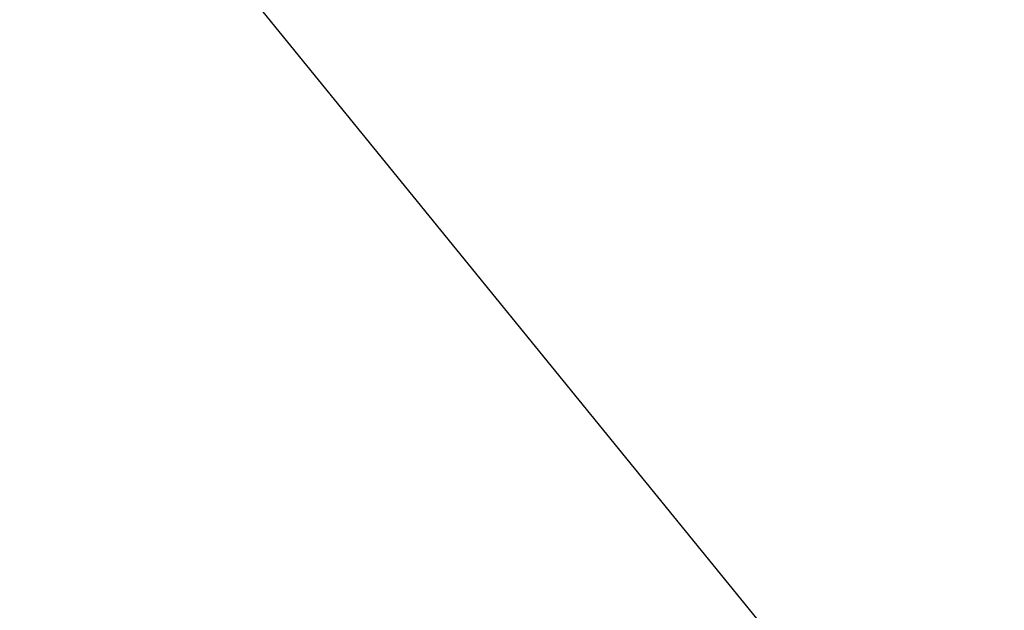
# Model space of a CAD drawing. Extents: x 10527 to 38813, y 13847 to 37526.
# Tile 152 of 256: x 35370.5 to 35372.67, y 36381.3 to 36382.6. Entities that reach past the tile are written whole.
import ezdxf

# ---------------------------------------------------------------- set-up
doc = ezdxf.new("R2010")
doc.units = 0
doc.header["$LTSCALE"] = 0.5
doc.header["$MEASUREMENT"] = 0
doc.layers.add('(014) Водопровод', color=5, linetype='ИК_Водопровод -------в--------')
doc.layers.add('.', color=7, linetype='Continuous', lineweight=15)
doc.styles.get("Standard").update_dxf_attribs({"font": 'times.ttf'})
doc.linetypes.add('ИК_Водопровод -------в--------', pattern='A,9,-0.6,["В",Standard,S=1.2,R=0,X=0,Y=-0.6],-1.2', length=10.8)

# ---------------------------------------------------------------- blocks, each defined once
blk = doc.blocks.new('gergrgrre')
at = {"layer": '(014) Водопровод', "flags": 128}
blk.add_lwpolyline([(360036.4378, 4200773.0145), (360047.0977, 4200750.3105), (360089.7596, 4200681.101), (360107.6188, 4200655.7963), (360141.8255, 4200594.0387), (360149.3453, 4200579.9984), (360206.507, 4200508.6105), (360230.262, 4200479.3873), (360306.2812, 4200388.525), (360409.1536, 4200291.5533), (360456.1144, 4200244.1908), (360490.7928, 4200199.3371)], dxfattribs=at)

msp = doc.modelspace()

# ---------------------------------------------------------------- hatches: boundary and pattern name
at = {"layer": '.', "ltscale": 0.149071}
h = msp.add_hatch(color=256, dxfattribs=at)
h.dxf.hatch_style = 1
h.set_gradient(color1=(255, 255, 255), tint=1)
h.paths.add_polyline_path([(35043.2971, 36082.0132), (36343.2971, 36082.0132), (36343.2971, 37217.0132), (35043.2971, 37217.0132)])
h.paths.add_polyline_path([(35058.2971, 37202.0132), (36328.2971, 37202.0132), (36328.2971, 36097.0132), (35058.2971, 36097.0132)], flags=16)

# ---------------------------------------------------------------- block references
at = {"linetype": 'Continuous'}
msp.add_blockref('gergrgrre', (-324846.9437, -4164111.8779), dxfattribs=at)

doc.saveas('drawing.dxf')
